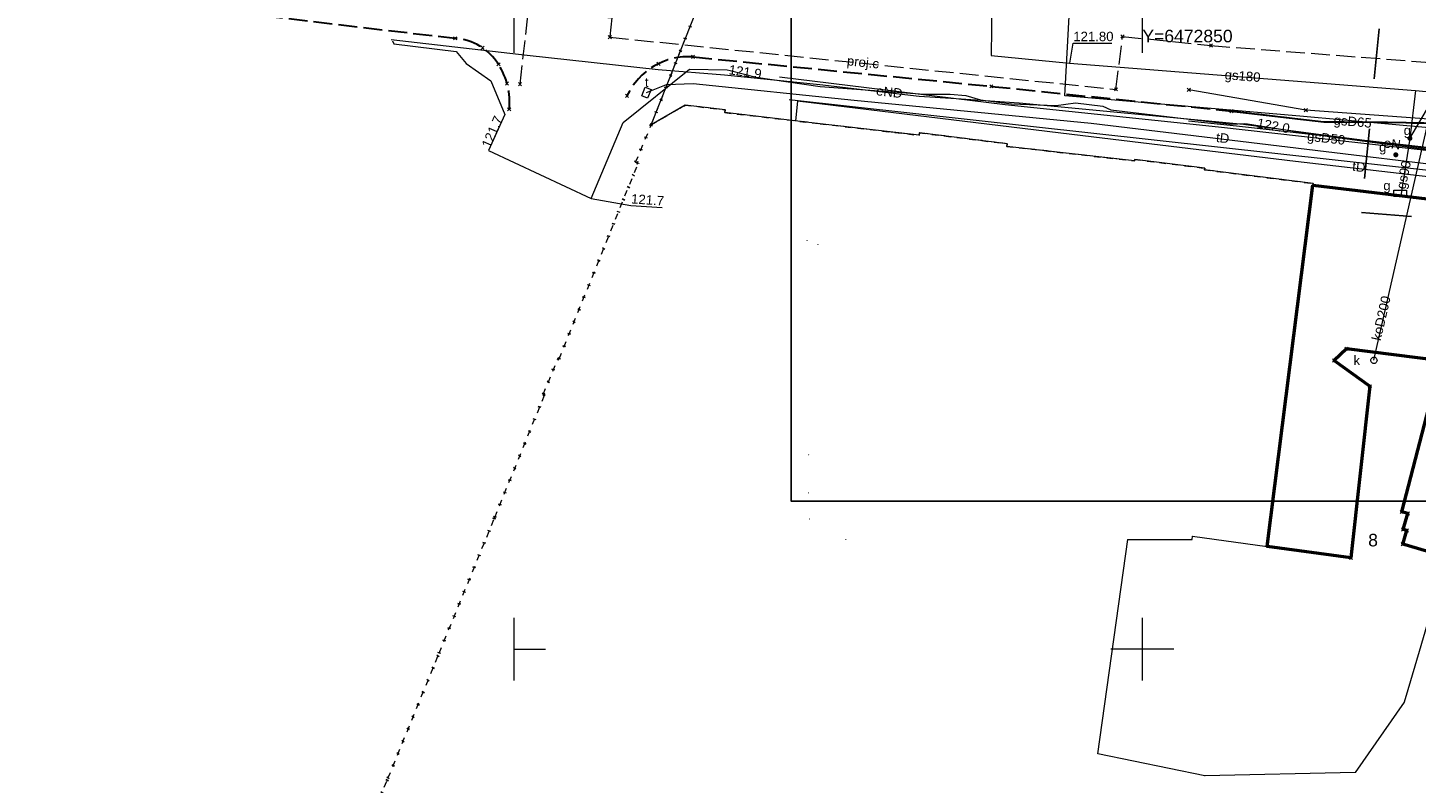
# Model space of a CAD drawing. Extents: x 6472695 to 6473494, y 5822279 to 5823456.
# Tile 5 of 49: x 6472761 to 6472872, y 5822539 to 5822599. Entities that reach past the tile are written whole.
import ezdxf
from ezdxf.enums import TextEntityAlignment as Align

# ---------------------------------------------------------------- set-up
doc = ezdxf.new("R2010")
doc.units = 0
for name, pattern in [('KROPK2', [1, 0.05, -0.95]), ('PRZER1-1', [1, 0.5, -0.5]), ('PRZER2-1', [1.5, 1, -0.5]), ('PRZER3-1', [2, 1.5, -0.5])]:
    doc.linetypes.add(name, pattern=pattern)
doc.layers.get('0').update_dxf_attribs({"color": 253, "linetype": 'CONTINUOUS'})
for name, color, linetype, lineweight in [('EGBU', 253, 'CONTINUOUS', 50), ('EGDE', 253, 'CONTINUOUS', 18), ('EGDE_O', 253, 'CONTINUOUS', 18), ('EGPG', 253, 'CONTINUOUS', 18), ('EGUG', 253, 'CONTINUOUS', 18), ('GESJAE', 253, 'CONTINUOUS', 50), ('GSPPRB', 253, 'CONTINUOUS', 18), ('GUPPRZ_O', 253, 'CONTINUOUS', 18), ('OTKC', 253, 'CONTINUOUS', 18), ('OTKJ', 7, 'CONTINUOUS', 30), ('OTKK', 7, 'CONTINUOUS', 30), ('Ramka sekcyjna', 253, 'CONTINUOUS', 18), ('SUCP', 253, 'CONTINUOUS', 18), ('SUCP_O', 253, 'CONTINUOUS', 18), ('SUEP', 253, 'CONTINUOUS', 18), ('SUEP_O', 253, 'CONTINUOUS', 18), ('SUGP', 253, 'CONTINUOUS', 18), ('SUGP_O', 253, 'CONTINUOUS', 18), ('SUGS', 253, 'CONTINUOUS', 18), ('SUGS_O', 253, 'CONTINUOUS', 18), ('SUGW', 253, 'CONTINUOUS', 18), ('SUGW_O', 253, 'CONTINUOUS', 18), ('SUKP', 253, 'CONTINUOUS', 18), ('SUKP_O', 253, 'CONTINUOUS', 18), ('SUPW', 253, 'CONTINUOUS', 18), ('SUPW_O', 253, 'CONTINUOUS', 18), ('SUTP', 253, 'CONTINUOUS', 18), ('SUTP_O', 253, 'CONTINUOUS', 18)]:
    doc.layers.add(name, color=color, linetype=linetype, lineweight=lineweight)
doc.styles.add('Arial', font='Arial')

# ---------------------------------------------------------------- blocks, each defined once
blk = doc.blocks.new('D_GSPPRB0')
at = {"color": 0, "lineweight": 18}
for points in [[(-0.12726, -0.12726), (0.12726, 0.12726)], [(-0.12726, 0.12726), (0.12726, -0.12726)]]:
    blk.add_lwpolyline(points, dxfattribs=at)
blk = doc.blocks.new('D_GUPGZA1')
blk.add_hatch(color=0).paths.add_polyline_path([(-0.2, 0), (-0.193185, -0.051764), (-0.173205, -0.1), (-0.141421, -0.141421), (-0.1, -0.173205), (-0.051764, -0.193185), (0, -0.2), (0.051764, -0.193185), (0.1, -0.173205), (0.141421, -0.141421), (0.173205, -0.1), (0.193185, -0.051764), (0.2, 0), (0.193185, 0.051764), (0.173205, 0.1), (0.141421, 0.141421), (0.1, 0.173205), (0.051764, 0.193185), (0, 0.2), (-0.051764, 0.193185), (-0.1, 0.173205), (-0.141421, 0.141421), (-0.173205, 0.1), (-0.193185, 0.051764)])
blk = doc.blocks.new('D_GUPIWZ1_1')
at = {"color": 0}
blk.add_lwpolyline([(0, 0.25), (0.064705, 0.241481), (0.125, 0.216506), (0.176777, 0.176777), (0.216506, 0.125), (0.241481, 0.064705), (0.25, 0), (0.241481, -0.064705), (0.216506, -0.125), (0.176777, -0.176777), (0.125, -0.216506), (0.064705, -0.241481), (0, -0.25), (-0.064705, -0.241481), (-0.125, -0.216506), (-0.176777, -0.176777), (-0.216506, -0.125), (-0.241481, -0.064705), (-0.25, 0), (-0.241481, 0.064705), (-0.216506, 0.125), (-0.176777, 0.176777), (-0.125, 0.216506), (-0.064705, 0.241481)], close=True, dxfattribs=at)
blk = doc.blocks.new('D_GUPIWZ1_3')
at = {"color": 0}
blk.add_lwpolyline([(0.375, -0.25), (-0.375, -0.25), (-0.375, 0.25), (0.375, 0.25)], close=True, dxfattribs=at)
blk = doc.blocks.new('D_GEPPGD1_2')
blk.add_hatch(color=0).paths.add_polyline_path([(0, -0.045), (0.013906, -0.042798), (0.02645, -0.036406), (0.036406, -0.02645), (0.042798, -0.013906), (0.045, 0), (0.042798, 0.013906), (0.036406, 0.02645), (0.02645, 0.036406), (0.013906, 0.042798), (0, 0.045), (-0.013906, 0.042798), (-0.02645, 0.036406), (-0.036406, 0.02645), (-0.042798, 0.013906), (-0.045, 0), (-0.042798, -0.013906), (-0.036406, -0.02645), (-0.02645, -0.036406), (-0.013906, -0.042798)])
blk = doc.blocks.new('D_GUPGSG1')
at = {"color": 0}
blk.add_lwpolyline([(-0.5, -0.25), (-0.5, 0.25), (0.5, 0.25), (0.5, -0.25)], close=True, dxfattribs=at)

msp = doc.modelspace()

# ---------------------------------------------------------------- linework, layer by layer
msp.add_lwpolyline([(6472822.06, 5822771.79), (6473122.06, 5822771.79), (6473122.06, 5822561.79), (6472822.06, 5822561.79)], close=True)
at = {"linetype": 'PRZER1-1', "ltscale": 8}
msp.add_lwpolyline([(6472903.41, 5822616.65), (6472870.37, 5822615.35), (6472867.43, 5822584.77), (6472899.01, 5822582.35)], dxfattribs=at)
at = {"layer": 'EGBU', "linetype": 'Continuous'}
msp.add_lwpolyline([(6472863.57, 5822586.95), (6472881.1, 5822584.87), (6472878.69, 5822572.4), (6472877.56, 5822568.56), (6472874.5, 5822557.26), (6472870.73, 5822558.36), (6472871.05, 5822559.46), (6472870.76, 5822559.54), (6472871.13, 5822560.81), (6472870.64, 5822560.93), (6472873.35, 5822571.38), (6472874.56, 5822572.86), (6472873.77, 5822572.96), (6472866.25, 5822573.92), (6472865.26, 5822572.99), (6472868.1, 5822570.94), (6472866.6, 5822557.27), (6472859.94, 5822558.18)], close=True, dxfattribs=at)
at = {"layer": 'EGDE', "linetype": 'Continuous'}
msp.add_lwpolyline([(6472881.1, 5822584.87), (6472863.57, 5822586.95), (6472863.59, 5822587.09), (6472854.94, 5822588.18), (6472854.96, 5822588.31), (6472849.39, 5822589), (6472849.38, 5822588.89), (6472839.21, 5822590.05), (6472839.23, 5822590.26), (6472832.25, 5822591.13), (6472832.23, 5822590.93), (6472824.35, 5822591.85), (6472816.77, 5822592.74), (6472816.79, 5822592.96), (6472813.62, 5822593.33), (6472810.91, 5822591.76), (6472818.04, 5822609.8), (6472835.53, 5822610.22), (6472852.86, 5822610.98), (6472869.89, 5822612.25), (6472872.52, 5822612.46)], dxfattribs=at)
msp.add_lwpolyline([(6472881.1, 5822584.87), (6472878.69, 5822572.4), (6472877.56, 5822568.56), (6472874.5, 5822557.26), (6472873.31, 5822554.18), (6472872.02, 5822549.81), (6472871.12, 5822546.76), (6472870.83, 5822545.79), (6472866.93, 5822540.17), (6472854.97, 5822539.92), (6472846.46, 5822541.67), (6472848.84, 5822558.74), (6472853.95, 5822558.75), (6472854, 5822558.99), (6472859.94, 5822558.18), (6472863.57, 5822586.95)], close=True, dxfattribs=at)
at = {"layer": 'EGUG', "linetype": 'PRZER1-1'}
for points in [[(6472881.1, 5822584.87), (6472863.57, 5822586.95), (6472863.59, 5822587.09), (6472854.94, 5822588.18), (6472854.96, 5822588.31), (6472849.39, 5822589), (6472849.38, 5822588.89), (6472839.21, 5822590.05), (6472839.23, 5822590.26), (6472832.25, 5822591.13), (6472832.23, 5822590.93), (6472824.35, 5822591.85), (6472816.77, 5822592.74), (6472816.79, 5822592.96), (6472813.62, 5822593.33), (6472810.91, 5822591.76), (6472818.04, 5822609.8), (6472835.53, 5822610.22), (6472852.86, 5822610.98), (6472869.89, 5822612.25), (6472872.52, 5822612.46)], [(6472785.46, 5822528.85), (6472789.96, 5822539.72), (6472794.03, 5822549.68), (6472798.46, 5822560.5), (6472802.42, 5822570.25), (6472802.32, 5822570.29), (6472803.48, 5822573.16), (6472803.58, 5822573.12), (6472809.87, 5822588.7), (6472809.67, 5822588.78), (6472810.91, 5822591.76), (6472813.62, 5822593.33), (6472816.79, 5822592.96), (6472816.77, 5822592.74), (6472824.35, 5822591.85), (6472832.23, 5822590.93), (6472832.25, 5822591.13), (6472839.23, 5822590.26), (6472839.21, 5822590.05), (6472849.38, 5822588.89), (6472849.39, 5822589), (6472854.96, 5822588.31), (6472854.94, 5822588.18), (6472863.59, 5822587.09), (6472863.57, 5822586.95), (6472881.1, 5822584.87)]]:
    msp.add_lwpolyline(points, dxfattribs=at)
at = {"layer": 'GESJAE', "linetype": 'KROPK2'}
msp.add_lwpolyline([(6472785.46, 5822528.85), (6472789.96, 5822539.72), (6472794.03, 5822549.68), (6472798.46, 5822560.5), (6472802.42, 5822570.25), (6472802.32, 5822570.29), (6472803.48, 5822573.16), (6472803.58, 5822573.12), (6472809.87, 5822588.7), (6472809.67, 5822588.78), (6472810.91, 5822591.76), (6472818.04, 5822609.8), (6472835.53, 5822610.22), (6472852.86, 5822610.98), (6472869.89, 5822612.25), (6472872.52, 5822612.46)], dxfattribs=at)
at = {"layer": 'GUPPRZ_O', "linetype": 'Continuous', "flags": 128}
for points in [[(6472844.22, 5822596.68), (6472844.5, 5822598.26), (6472847.58, 5822598.26)], [(6472871.29, 5822590.69), (6472874.21, 5822595.64), (6472877.29, 5822595.64)], [(6472806.13, 5822585.91), (6472809.28, 5822585.34), (6472811.79, 5822585.17)]]:
    msp.add_lwpolyline(points, dxfattribs=at)
at = {"layer": 'OTKC', "linetype": 'PRZER2-1'}
msp.add_lwpolyline([(6472885.22, 5822606.38, -0.000024), (6472894.96, 5822608.1)], format="xyb", dxfattribs=at)
for points in [[(6472857.1, 5822592.86), (6472864.43, 5822592.01), (6472869.5, 5822591.98), (6472875.29, 5822591.86)], [(6472881.1, 5822584.87), (6472863.57, 5822586.95)]]:
    msp.add_lwpolyline(points, dxfattribs=at)
at = {"layer": 'OTKJ', "linetype": 'PRZER3-1'}
for points in [[(6472737.57, 5822619.55, -0.209827), (6472736.09, 5822616.51, -0.205269), (6472732.01, 5822615.41), (6472726.59, 5822616.06), (6472716, 5822617.3), (6472701.08, 5822619.07), (6472695.21, 5822610.49), (6472727.24, 5822606.72), (6472754.25, 5822603.52), (6472784.03, 5822599.99), (6472795.31, 5822598.66, -0.24194), (6472798.75, 5822596.59, -0.168015), (6472799.61, 5822593)], [(6472808.98, 5822594.07, -0.30902), (6472814.24, 5822597.18), (6472837.98, 5822594.83), (6472857.1, 5822592.86), (6472864.43, 5822592.01), (6472869.5, 5822591.98), (6472875.29, 5822591.86)]]:
    msp.add_lwpolyline(points, format="xyb", dxfattribs=at)
at = {"layer": 'OTKK', "linetype": 'Continuous'}
msp.add_lwpolyline([(6472857.1, 5822592.86), (6472864.43, 5822592.01), (6472869.5, 5822591.98), (6472875.29, 5822591.86)], dxfattribs=at)
at = {"layer": 'Ramka sekcyjna', "linetype": 'Continuous', "flags": 128}
for points in [[(6472800, 5822597.5), (6472800, 5822602.5)], [(6472850, 5822597.5), (6472850, 5822602.5)], [(6472800, 5822547.5), (6472800, 5822552.5)], [(6472850, 5822547.5), (6472850, 5822552.5)], [(6472800, 5822550), (6472802.5, 5822550)], [(6472852.5, 5822550), (6472847.5, 5822550)]]:
    msp.add_lwpolyline(points, dxfattribs=at)
at = {"layer": 'SUCP', "linetype": 'PRZER3-1'}
msp.add_lwpolyline([(6472800.47, 5822595), (6472801.13, 5822600.71), (6472807.77, 5822600.3), (6472807.62, 5822598.75), (6472847.9, 5822594.59), (6472848.42, 5822598.81), (6472855.46, 5822598.08), (6472892.5, 5822595.21), (6472892.88, 5822604.75), (6472898.71, 5822604.84)], dxfattribs=at)
at = {"layer": 'SUEP', "linetype": 'Continuous'}
for points in [[(6472918.34, 5822574.32), (6472906.91, 5822580.94), (6472906.73, 5822582.38), (6472906.58, 5822584.32), (6472905.07, 5822584.91), (6472902.02, 5822585.83), (6472897.54, 5822587.05), (6472897.06, 5822587.15), (6472893.21, 5822586.76), (6472890.34, 5822587.84), (6472884.74, 5822588.05), (6472878.62, 5822589.11), (6472877.24, 5822589.27), (6472863.41, 5822591.07), (6472858.05, 5822591.8), (6472840.2, 5822593.5), (6472835.19, 5822593.83), (6472832.24, 5822594.02), (6472824.33, 5822594.94), (6472816.75, 5822595.72), (6472811.46, 5822596.15), (6472801.04, 5822597.3), (6472790.22, 5822598.54)], [(6472790.31, 5822598.46), (6472790.43, 5822598.21), (6472795.39, 5822597.61), (6472796.19, 5822596.66), (6472798.15, 5822595.28), (6472799.25, 5822592.59), (6472797.96, 5822589.72), (6472806.13, 5822585.91), (6472808.67, 5822591.95), (6472813.95, 5822596.21), (6472816.96, 5822596.16), (6472817.2, 5822596.1), (6472819.26, 5822595.57), (6472824.36, 5822594.82), (6472832.63, 5822594.21), (6472834.7, 5822594.2), (6472835.95, 5822594.1), (6472837.11, 5822593.75), (6472839.59, 5822593.44), (6472843.13, 5822593.3), (6472844.67, 5822593.52), (6472846.86, 5822593.25), (6472847.5, 5822592.97), (6472857.06, 5822591.81), (6472858.12, 5822591.88), (6472858.37, 5822591.84), (6472863.91, 5822590.98), (6472875.85, 5822589.37)]]:
    msp.add_lwpolyline(points, dxfattribs=at)
at = {"layer": 'SUGP', "linetype": 'Continuous'}
for points in [[(6472892.99, 5822589.72), (6472881.62, 5822590.77), (6472873.12, 5822591.51), (6472862.53, 5822592.45), (6472843.84, 5822594.08), (6472844.36, 5822603.84)], [(6472838.03, 5822601.54), (6472837.97, 5822597.28), (6472844.21, 5822596.68), (6472871.73, 5822594.49), (6472890.15, 5822592.74)], [(6472893.71, 5822589.49), (6472882.38, 5822590.44), (6472882.24, 5822588.64), (6472856.06, 5822591.57), (6472839.08, 5822593.36), (6472821.13, 5822595.55)], [(6472871.73, 5822594.49), (6472871.29, 5822590.69)], [(6472888.26, 5822588.22), (6472857.48, 5822591.66), (6472853.67, 5822592.05)], [(6472871.29, 5822590.69), (6472870.58, 5822586.12)]]:
    msp.add_lwpolyline(points, dxfattribs=at)
at = {"layer": 'SUKP', "linetype": 'Continuous'}
for points in [[(6472917, 5822588.08), (6472881.62, 5822591.55), (6472872.81, 5822592.23), (6472863.01, 5822592.94), (6472853.7, 5822594.56)], [(6472868.43, 5822573.01), (6472872.81, 5822592.23)]]:
    msp.add_lwpolyline(points, dxfattribs=at)
at = {"layer": 'SUTP', "linetype": 'Continuous'}
for points in [[(6472810.53, 5822594.33), (6472812.13, 5822594.99), (6472814.25, 5822595.07), (6472827.05, 5822593.73), (6472845.92, 5822591.91), (6472866.84, 5822589.37), (6472876.53, 5822588.22), (6472889.64, 5822586.5), (6472901.21, 5822584.91), (6472904.08, 5822584.46), (6472904.28, 5822583.81)], [(6472905.72, 5822579.32), (6472907.9, 5822583.64), (6472904.24, 5822584.65), (6472821.9, 5822593.75)], [(6472904.28, 5822583.81), (6472900.99, 5822584.22), (6472885.55, 5822586.13), (6472862.18, 5822588.84), (6472845.26, 5822590.88), (6472822.56, 5822593.65), (6472822.39, 5822592.08)]]:
    msp.add_lwpolyline(points, dxfattribs=at)

# ---------------------------------------------------------------- block references
at = {"layer": 'EGPG', "linetype": 'Continuous'}
for p in [(6472813.62, 5822593.33), (6472816.77, 5822592.74), (6472816.79, 5822592.96), (6472810.91, 5822591.76), (6472824.35, 5822591.85), (6472832.23, 5822590.93), (6472832.25, 5822591.13), (6472839.23, 5822590.26), (6472839.21, 5822590.05), (6472809.67, 5822588.78), (6472809.87, 5822588.7), (6472849.38, 5822588.89), (6472849.39, 5822589), (6472854.94, 5822588.18), (6472854.96, 5822588.31), (6472863.57, 5822586.95), (6472863.59, 5822587.09), (6472823.31, 5822582.56), (6472824.18, 5822582.24), (6472803.48, 5822573.16), (6472803.58, 5822573.12), (6472802.32, 5822570.29), (6472802.42, 5822570.25), (6472823.44, 5822565.48), (6472823.42, 5822562.45), (6472798.46, 5822560.5), (6472823.51, 5822560.37), (6472826.4, 5822558.74), (6472848.84, 5822558.74), (6472853.95, 5822558.75), (6472854, 5822558.99), (6472859.94, 5822558.18), (6472794.03, 5822549.68), (6472871.12, 5822546.76), (6472870.83, 5822545.79), (6472846.46, 5822541.67), (6472789.96, 5822539.72), (6472854.97, 5822539.92), (6472866.93, 5822540.17)]:
    msp.add_blockref('D_GEPPGD1_2', p, dxfattribs=at)
at = {"layer": 'GSPPRB', "linetype": 'Continuous'}
for p in [(6472795.31, 5822598.66), (6472797.5, 5822597.9), (6472807.62, 5822598.75), (6472848.42, 5822598.81), (6472855.46, 5822598.08), (6472814.24, 5822597.18), (6472798.75, 5822596.59), (6472811.49, 5822596.63), (6472799.43, 5822595.06), (6472800.47, 5822595), (6472837.98, 5822594.83), (6472847.9, 5822594.59), (6472853.7, 5822594.56), (6472808.98, 5822594.07), (6472799.61, 5822593), (6472857.1, 5822592.86), (6472863.01, 5822592.94), (6472866.25, 5822573.92), (6472865.26, 5822572.99), (6472868.1, 5822570.94), (6472870.64, 5822560.93), (6472871.13, 5822560.81), (6472870.76, 5822559.54), (6472871.05, 5822559.46), (6472870.73, 5822558.36), (6472866.6, 5822557.27)]:
    msp.add_blockref('D_GSPPRB0', p, dxfattribs=at)
at = {"layer": 'SUGS', "linetype": 'Continuous'}
msp.add_blockref('D_GUPGSG1', (6472870.51, 5822586.31), dxfattribs=at)
at = {"layer": 'SUGW', "linetype": 'Continuous', "rotation": 354.3369373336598}
msp.add_blockref('D_GUPGZA1', (6472871.29, 5822590.69), dxfattribs=at)
at = {"layer": 'SUGW', "linetype": 'Continuous'}
msp.add_blockref('D_GUPGZA1', (6472870.17, 5822589.38), dxfattribs=at)
at = {"layer": 'SUPW', "linetype": 'Continuous'}
for name, p, rotation in [('D_GUPIWZ1_3', (6472810.53, 5822594.33), 68.55779521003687), ('D_GUPIWZ1_1', (6472868.43, 5822573.01), 269.9999974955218)]:
    msp.add_blockref(name, p, dxfattribs=dict(at, rotation=rotation))

# ---------------------------------------------------------------- texts
at = {"layer": 'EGDE_O', "linetype": 'Continuous', "style": 'Arial'}
for s, p in [('Y=6472850', (6472853.59, 5822598.34, 110.8)), ('8', (6472868.36, 5822558.19, 10.8))]:
    msp.add_text(s, height=1, dxfattribs=at).set_placement(p, align=Align.CENTER)
at = {"layer": 'GUPPRZ_O', "linetype": 'Continuous', "style": 'Arial'}
msp.add_text('121.80', height=0.75, dxfattribs=at).set_placement((6472844.5, 5822598.43, 10.8))
for s, rotation, p in [('121.9', 352.0649, (6472817.04, 5822595.8, 10.8)), ('121.7', 66.4414, (6472798.07, 5822589.86, 10.8)), ('122.0', 349.699, (6472859.07, 5822591.56, 10.8)), ('121.7', 356.0599, (6472809.29, 5822585.51, 10.8))]:
    msp.add_text(s, height=0.75, rotation=rotation, dxfattribs=at).set_placement(p)
at = {"layer": 'SUCP_O', "linetype": 'Continuous', "style": 'Arial'}
msp.add_text('proj.c', height=0.75, rotation=354.0976, dxfattribs=at).set_placement((6472827.73, 5822596.38, 10.8), align=Align.CENTER)
at = {"layer": 'SUEP_O', "linetype": 'Continuous', "style": 'Arial'}
for s, rotation, p in [('eND', 353.3668, (6472829.82, 5822594.01, 10.8)), ('eN', 352.328, (6472869.84, 5822589.88, 10.8))]:
    msp.add_text(s, height=0.75, rotation=rotation, dxfattribs=at).set_placement(p, align=Align.CENTER)
at = {"layer": 'SUGP_O', "linetype": 'Continuous', "style": 'Arial'}
for s, rotation, p in [('gs180', 355.4389, (6472857.95, 5822595.29, 10.8)), ('gsD65', 355.0505, (6472866.71, 5822591.66, 10.8)), ('gsD50', 353.6259, (6472864.59, 5822590.34, 10.8)), ('gs90', 78.5171, (6472871.16, 5822587.71, 10.8))]:
    msp.add_text(s, height=0.75, rotation=rotation, dxfattribs=at).set_placement(p, align=Align.CENTER)
at = {"layer": 'SUGS_O', "linetype": 'Continuous', "style": 'Arial'}
msp.add_text('g', height=0.75, dxfattribs=at).set_placement((6472869.76, 5822586.56, 10.8), align=Align.RIGHT)
at = {"layer": 'SUGW_O', "linetype": 'Continuous', "style": 'Arial'}
for p in [(6472871.38, 5822590.95, 10.8), (6472869.42, 5822589.63, 10.8)]:
    msp.add_text('g', height=0.75, dxfattribs=at).set_placement(p, align=Align.RIGHT)
at = {"layer": 'SUKP_O', "linetype": 'Continuous', "style": 'Arial'}
msp.add_text('koD200', height=0.75, rotation=77.1786, dxfattribs=at).set_placement((6472869.37, 5822576.28, 10.8), align=Align.CENTER)
at = {"layer": 'SUPW_O', "linetype": 'Continuous', "style": 'Arial'}
for s, p in [('t', (6472810.7, 5822594.78, 10.8)), ('k', (6472867.33, 5822572.63, 10.8))]:
    msp.add_text(s, height=0.75, dxfattribs=at).set_placement(p, align=Align.RIGHT)
at = {"layer": 'SUTP_O', "linetype": 'Continuous', "style": 'Arial'}
for rotation, p in [(353.0898, (6472856.35, 5822590.35, 10.8)), (353.241, (6472867.19, 5822588.05, 10.8))]:
    msp.add_text('tD', height=0.75, rotation=rotation, dxfattribs=at).set_placement(p, align=Align.CENTER)

doc.saveas('drawing.dxf')
